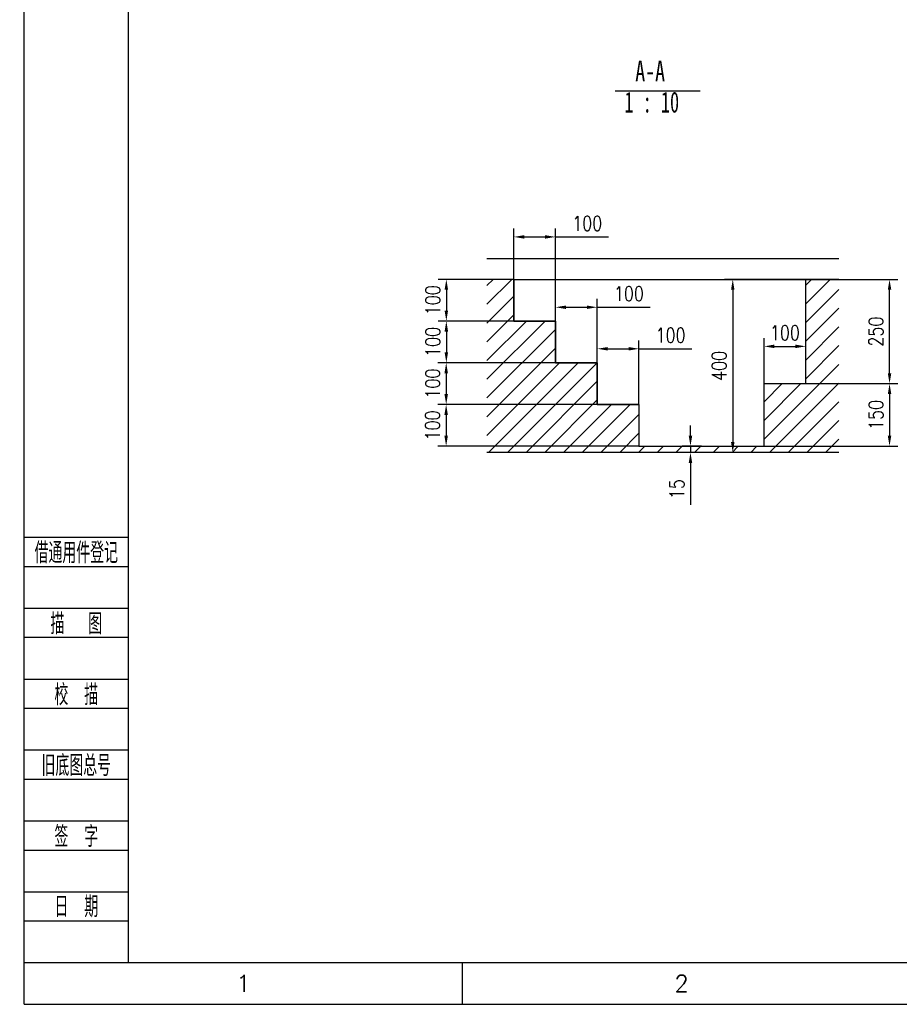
# Model space of a CAD drawing. Header units: millimetres. Extents: x -26 to 816, y -10 to 584.
# Tile 1 of 9: x -26 to 185, y -10 to 226. Entities that reach past the tile are written whole.
import ezdxf
from ezdxf.enums import TextEntityAlignment as Align

# ---------------------------------------------------------------- set-up
doc = ezdxf.new("R2010")
doc.units = ezdxf.units.MM
doc.header["$LTSCALE"] = 10
doc.header["$PDSIZE"] = -1
for name, color, linetype in [('2细线层', 4, 'Continuous'), ('6文字层', 3, 'Continuous'), ('图框层', 7, 'Continuous'), ('细线', 7, 'Continuous')]:
    doc.layers.add(name, color=color, linetype=linetype)
doc.styles.add('PC_TEXTSTYLE', font='isocp.shx', dxfattribs={"width": 0.8, "bigfont": 'hzfs.shx'})
doc.styles.add('SLDTEXTSTYLE0', font='TXT', dxfattribs={"width": 0.7})
doc.styles.add('SLDTEXTSTYLE3', font='TXT', dxfattribs={"width": 0.642857})
doc.styles.add('TH_GBDIM', font='romans.shx', dxfattribs={"width": 0.8, "bigfont": 'gbcbig.shx'})
doc.dimstyles.new('TH_GBDIM', dxfattribs={"dimtxt": 3.5, "dimasz": 2.5, "dimexe": 2, "dimexo": 0, "dimgap": 1.5, "dimtad": 1, "dimdec": 1, "dimzin": 0, "dimdsep": 46, "dimtxsty": 'TH_GBDIM', "dimcen": 2.5, "dimclrd": 130, "dimclre": 130, "dimclrt": 3, "dimadec": 0, "dimazin": 0, "dimtfac": 0.714286, "dimtdec": 1, "dimtmove": 0, "dimatfit": 3, "dimfxl": 1, "dimtzin": 0, "dimlwd": -1, "dimlwe": -1, "dimarcsym": 0})

# ---------------------------------------------------------------- blocks, each defined once
blk = doc.blocks.new('SW_NOTE_2')
at = {"layer": '细线', "color": 0}
blk.add_line((-8.73, -0.82), (11.64, -0.82), dxfattribs=at)
at = {"layer": '细线', "color": 0, "char_height": 5, "attachment_point": 1}
for s, insert, style in [('A-A', (-3.95, 6.45), 'SLDTEXTSTYLE0'), (' 1 : 10', (-8.73, -1.01), 'SLDTEXTSTYLE3')]:
    blk.add_mtext(s, dxfattribs=dict(at, insert=insert, style=style))
blk = doc.blocks.new('PC_FJL_BLOCK')
at = {"layer": '2细线层'}
for p, q in [((-25, 102), (0, 102)), ((-25, 95), (0, 95)), ((-25, 85), (0, 85)), ((-25, 78), (0, 78)), ((-25, 68), (0, 68)), ((-25, 61), (0, 61)), ((-25, 51), (0, 51)), ((-25, 44), (0, 44)), ((-25, 34), (0, 34)), ((-25, 27), (0, 27)), ((-25, 17), (0, 17)), ((-25, 10), (0, 10)), ((-25, 0), (0, 0))]:
    blk.add_line(p, q, dxfattribs=at)
at = {"layer": '6文字层', "color": 3, "style": 'PC_TEXTSTYLE'}
for s, width, p in [('借通用件登记', 0.667, (-12.5, 98.5)), ('描   图', 0.6667, (-12.5, 81.5)), ('校  描', 0.667, (-12.5, 64.5)), ('旧底图总号', 0.667, (-12.5, 47.5)), ('签  字', 0.667, (-12.5, 30.5)), ('日  期', 0.667, (-12.49, 13.6))]:
    blk.add_text(s, height=5, dxfattribs=dict(at, width=width)).set_placement(p, align=Align.MIDDLE)
at = {"layer": '6文字层', "style": 'PC_TEXTSTYLE'}
for tag, width, p, p2 in [('借通用件登记', 0.671328, (-23.44, 86.36), (-1.25, 86.36)), ('描图', 2.120922, (-23.44, 69.36), (-1.25, 69.36)), ('校图', 2.149976, (-23.75, 52.06), (-1.25, 52.06)), ('旧底图总号', 0.761452, (-22.84, 35.67), (-1.86, 35.67)), ('签字', 2.026939, (-23.14, 18.37), (-1.56, 18.37)), ('日期', 1.89999, (-22.84, 1.37), (-2.17, 1.37))]:
    blk.add_attdef(tag, text='', height=5, dxfattribs=dict(at, width=width)).set_placement(p, p2, align=Align.FIT)
blk = doc.blocks.new('*D56')
at = {"color": 130}
for p, q in [((92.46, 163.83), (74.26, 163.83)), ((76.26, 161.33), (76.26, 156.33)), ((92.46, 153.83), (74.26, 153.83))]:
    blk.add_line(p, q, dxfattribs=at)
at = {"color": 130, "lineweight": 15}
for points in [[(75.84, 161.33), (76.67, 161.33), (76.26, 163.83)], [(75.84, 156.33), (76.67, 156.33), (76.26, 153.83)]]:
    blk.add_solid(points, dxfattribs=at)
at = {"layer": 'Defpoints', "color": 0, "lineweight": 15}
for p in [(92.46, 163.83), (76.26, 153.83), (92.46, 153.83)]:
    blk.add_point(p, dxfattribs=at)
at = {"color": 3, "insert": (73.01, 158.83), "char_height": 3.5, "attachment_point": 5, "rotation": 90, "style": 'TH_GBDIM'}
blk.add_mtext('{100}{}{}', dxfattribs=at)
blk = doc.blocks.new('*D57')
at = {"color": 130}
for p, q in [((92.46, 153.83), (92.46, 176.01)), ((102.46, 153.83), (102.46, 176.01)), ((94.96, 174.01), (99.96, 174.01)), ((102.46, 174.01), (115.16, 174.01))]:
    blk.add_line(p, q, dxfattribs=at)
at = {"color": 130, "lineweight": 15}
for points in [[(94.96, 174.43), (94.96, 173.6), (92.46, 174.01)], [(99.96, 174.43), (99.96, 173.6), (102.46, 174.01)]]:
    blk.add_solid(points, dxfattribs=at)
at = {"layer": 'Defpoints', "color": 0, "lineweight": 15}
for p in [(102.46, 174.01), (92.46, 153.83), (102.46, 153.83)]:
    blk.add_point(p, dxfattribs=at)
at = {"color": 3, "insert": (110.06, 177.26), "char_height": 3.5, "attachment_point": 5, "style": 'TH_GBDIM'}
blk.add_mtext('{100}{}{}', dxfattribs=at)
blk = doc.blocks.new('*D58')
at = {"color": 130}
for p, q in [((102.46, 143.83), (102.46, 159.15)), ((112.46, 143.83), (112.46, 159.15)), ((104.96, 157.15), (109.96, 157.15)), ((112.46, 157.15), (125.16, 157.15))]:
    blk.add_line(p, q, dxfattribs=at)
at = {"color": 130, "lineweight": 15}
for points in [[(104.96, 157.56), (104.96, 156.73), (102.46, 157.15)], [(109.96, 157.56), (109.96, 156.73), (112.46, 157.15)]]:
    blk.add_solid(points, dxfattribs=at)
at = {"layer": 'Defpoints', "color": 0, "lineweight": 15}
for p in [(112.46, 157.15), (102.46, 143.83), (112.46, 143.83)]:
    blk.add_point(p, dxfattribs=at)
at = {"color": 3, "insert": (120.06, 160.4), "char_height": 3.5, "attachment_point": 5, "style": 'TH_GBDIM'}
blk.add_mtext('{100}{}{}', dxfattribs=at)
blk = doc.blocks.new('*D59')
at = {"color": 130}
for p, q in [((102.46, 153.83), (74.26, 153.83)), ((76.26, 151.33), (76.26, 146.33)), ((102.46, 143.83), (74.26, 143.83))]:
    blk.add_line(p, q, dxfattribs=at)
at = {"color": 130, "lineweight": 15}
for points in [[(75.84, 151.33), (76.67, 151.33), (76.26, 153.83)], [(75.84, 146.33), (76.67, 146.33), (76.26, 143.83)]]:
    blk.add_solid(points, dxfattribs=at)
at = {"layer": 'Defpoints', "color": 0, "lineweight": 15}
for p in [(102.46, 153.83), (76.26, 143.83), (102.46, 143.83)]:
    blk.add_point(p, dxfattribs=at)
at = {"color": 3, "insert": (73.01, 148.83), "char_height": 3.5, "attachment_point": 5, "rotation": 90, "style": 'TH_GBDIM'}
blk.add_mtext('{100}{}{}', dxfattribs=at)
blk = doc.blocks.new('*D60')
at = {"color": 130}
for p, q in [((112.46, 143.83), (74.23, 143.83)), ((76.23, 141.33), (76.23, 136.33)), ((112.46, 133.83), (74.23, 133.83))]:
    blk.add_line(p, q, dxfattribs=at)
at = {"color": 130, "lineweight": 15}
for points in [[(75.81, 141.33), (76.64, 141.33), (76.23, 143.83)], [(75.81, 136.33), (76.64, 136.33), (76.23, 133.83)]]:
    blk.add_solid(points, dxfattribs=at)
at = {"layer": 'Defpoints', "color": 0, "lineweight": 15}
for p in [(112.46, 143.83), (76.23, 133.83), (112.46, 133.83)]:
    blk.add_point(p, dxfattribs=at)
at = {"color": 3, "insert": (72.98, 138.83), "char_height": 3.5, "attachment_point": 5, "rotation": 90, "style": 'TH_GBDIM'}
blk.add_mtext('{100}{}{}', dxfattribs=at)
blk = doc.blocks.new('*D61')
at = {"color": 130}
for p, q in [((122.46, 133.83), (74.21, 133.83)), ((76.21, 131.33), (76.21, 126.33)), ((122.46, 123.83), (74.21, 123.83))]:
    blk.add_line(p, q, dxfattribs=at)
at = {"color": 130, "lineweight": 15}
for points in [[(75.79, 131.33), (76.63, 131.33), (76.21, 133.83)], [(75.79, 126.33), (76.63, 126.33), (76.21, 123.83)]]:
    blk.add_solid(points, dxfattribs=at)
at = {"layer": 'Defpoints', "color": 0, "lineweight": 15}
for p in [(122.46, 133.83), (76.21, 123.83), (122.46, 123.83)]:
    blk.add_point(p, dxfattribs=at)
at = {"color": 3, "insert": (72.96, 128.83), "char_height": 3.5, "attachment_point": 5, "rotation": 90, "style": 'TH_GBDIM'}
blk.add_mtext('{100}{}{}', dxfattribs=at)
blk = doc.blocks.new('*D62')
at = {"color": 130}
for p, q in [((134.81, 126.33), (134.81, 128.83)), ((137.46, 123.83), (132.81, 123.83)), ((134.81, 123.83), (134.81, 122.33)), ((137.46, 122.33), (132.81, 122.33)), ((134.81, 119.83), (134.81, 109.79))]:
    blk.add_line(p, q, dxfattribs=at)
at = {"color": 130, "lineweight": 15}
for points in [[(134.4, 126.33), (135.23, 126.33), (134.81, 123.83)], [(134.4, 119.83), (135.23, 119.83), (134.81, 122.33)]]:
    blk.add_solid(points, dxfattribs=at)
at = {"layer": 'Defpoints', "color": 0, "lineweight": 15}
for p in [(137.46, 123.83), (134.81, 122.33), (137.46, 122.33)]:
    blk.add_point(p, dxfattribs=at)
at = {"color": 3, "insert": (131.56, 113.56), "char_height": 3.5, "attachment_point": 5, "rotation": 90, "style": 'TH_GBDIM'}
blk.add_mtext('{15}{}{}', dxfattribs=at)
blk = doc.blocks.new('*D63')
at = {"color": 130}
for p, q in [((152.46, 138.83), (184.56, 138.83)), ((182.56, 136.33), (182.56, 126.33)), ((152.46, 123.83), (184.56, 123.83))]:
    blk.add_line(p, q, dxfattribs=at)
at = {"color": 130, "lineweight": 15}
for points in [[(182.15, 136.33), (182.98, 136.33), (182.56, 138.83)], [(182.15, 126.33), (182.98, 126.33), (182.56, 123.83)]]:
    blk.add_solid(points, dxfattribs=at)
at = {"layer": 'Defpoints', "color": 0, "lineweight": 15}
for p in [(152.46, 138.83), (152.46, 123.83), (182.56, 123.83)]:
    blk.add_point(p, dxfattribs=at)
at = {"color": 3, "insert": (179.31, 131.33), "char_height": 3.5, "attachment_point": 5, "rotation": 90, "style": 'TH_GBDIM'}
blk.add_mtext('{150}{}{}', dxfattribs=at)
blk = doc.blocks.new('*D64')
at = {"color": 130}
for p, q in [((162.46, 163.83), (184.56, 163.83)), ((182.56, 141.33), (182.56, 161.33)), ((162.46, 138.83), (184.56, 138.83))]:
    blk.add_line(p, q, dxfattribs=at)
at = {"color": 130, "lineweight": 15}
for points in [[(182.15, 161.33), (182.98, 161.33), (182.56, 163.83)], [(182.15, 141.33), (182.98, 141.33), (182.56, 138.83)]]:
    blk.add_solid(points, dxfattribs=at)
at = {"layer": 'Defpoints', "color": 0, "lineweight": 15}
for p in [(162.46, 163.83), (182.56, 163.83), (162.46, 138.83)]:
    blk.add_point(p, dxfattribs=at)
at = {"color": 3, "insert": (179.31, 151.33), "char_height": 3.5, "attachment_point": 5, "rotation": 90, "style": 'TH_GBDIM'}
blk.add_mtext('{250}{}{}', dxfattribs=at)
blk = doc.blocks.new('*D65')
at = {"color": 130}
for p, q in [((152.46, 138.83), (152.46, 149.77)), ((162.46, 138.83), (162.46, 149.77)), ((154.96, 147.77), (159.96, 147.77))]:
    blk.add_line(p, q, dxfattribs=at)
at = {"color": 130, "lineweight": 15}
for points in [[(154.96, 148.19), (154.96, 147.35), (152.46, 147.77)], [(159.96, 148.19), (159.96, 147.35), (162.46, 147.77)]]:
    blk.add_solid(points, dxfattribs=at)
at = {"layer": 'Defpoints', "color": 0, "lineweight": 15}
for p in [(162.46, 147.77), (152.46, 138.83), (162.46, 138.83)]:
    blk.add_point(p, dxfattribs=at)
at = {"color": 3, "insert": (157.46, 151.02), "char_height": 3.5, "attachment_point": 5, "style": 'TH_GBDIM'}
blk.add_mtext('{100}{}{}', dxfattribs=at)
blk = doc.blocks.new('*D66')
at = {"color": 130}
for p, q in [((112.46, 133.83), (112.46, 149.19)), ((122.46, 133.83), (122.46, 149.19)), ((114.96, 147.19), (119.96, 147.19)), ((122.46, 147.19), (135.16, 147.19))]:
    blk.add_line(p, q, dxfattribs=at)
at = {"color": 130, "lineweight": 15}
for points in [[(114.96, 147.61), (114.96, 146.77), (112.46, 147.19)], [(119.96, 147.61), (119.96, 146.77), (122.46, 147.19)]]:
    blk.add_solid(points, dxfattribs=at)
at = {"layer": 'Defpoints', "color": 0, "lineweight": 15}
for p in [(122.46, 147.19), (112.46, 133.83), (122.46, 133.83)]:
    blk.add_point(p, dxfattribs=at)
at = {"color": 3, "insert": (130.06, 150.44), "char_height": 3.5, "attachment_point": 5, "style": 'TH_GBDIM'}
blk.add_mtext('{100}{}{}', dxfattribs=at)
blk = doc.blocks.new('*D101')
at = {"color": 130}
for p, q in [((162.46, 163.83), (142.96, 163.83)), ((144.96, 161.33), (144.96, 124.83)), ((170.39, 122.33), (142.96, 122.33))]:
    blk.add_line(p, q, dxfattribs=at)
at = {"color": 130, "lineweight": 15}
for points in [[(144.54, 161.33), (145.37, 161.33), (144.96, 163.83)], [(144.54, 124.83), (145.37, 124.83), (144.96, 122.33)]]:
    blk.add_solid(points, dxfattribs=at)
at = {"layer": 'Defpoints', "color": 0, "lineweight": 15}
for p in [(162.46, 163.83), (144.96, 122.33), (170.39, 122.33)]:
    blk.add_point(p, dxfattribs=at)
at = {"color": 3, "lineweight": 15, "insert": (141.71, 143.08), "char_height": 3.5, "attachment_point": 5, "rotation": 90, "style": 'TH_GBDIM'}
blk.add_mtext('{400}{}{}', dxfattribs=at)

msp = doc.modelspace()

# ---------------------------------------------------------------- hatches: boundary and pattern name
at = {"linetype": 'Continuous', "lineweight": 15}
h = msp.add_hatch(dxfattribs=at)
h.set_pattern_fill('ANSI31', style=0)
h.paths.add_polyline_path([(86.01, 122.33), (170.39, 122.33), (170.39, 163.83), (162.46, 163.83), (162.46, 138.83), (152.46, 138.83), (152.46, 123.83), (122.46, 123.83), (122.46, 133.83), (112.46, 133.83), (112.46, 143.83), (102.46, 143.83), (102.46, 153.83), (92.46, 153.83), (92.46, 163.83), (86.01, 163.83)], flags=0)

# ---------------------------------------------------------------- linework, layer by layer
at = {"color": 7, "linetype": 'Continuous', "lineweight": 30}
for p, q in [((86.01, 168.83), (170.39, 168.83)), ((92.46, 163.83), (86.01, 163.83)), ((92.46, 163.83), (162.46, 163.83)), ((92.46, 163.83), (92.46, 153.83)), ((162.46, 138.83), (162.46, 163.83)), ((170.39, 163.83), (162.46, 163.83)), ((92.46, 153.83), (102.46, 153.83)), ((102.46, 153.83), (102.46, 143.83)), ((102.46, 143.83), (112.46, 143.83)), ((112.46, 143.83), (112.46, 133.83)), ((152.46, 138.83), (162.46, 138.83)), ((152.46, 123.83), (152.46, 138.83)), ((112.46, 133.83), (122.46, 133.83)), ((122.46, 133.83), (122.46, 123.83)), ((122.46, 123.83), (152.46, 123.83)), ((170.39, 122.33), (86.01, 122.33))]:
    msp.add_line(p, q, dxfattribs=at)
at = {"layer": '2细线层', "lineweight": 30}
for p, q in [((-25, -10), (-25, 584)), ((-25, -10), (-25, 0)), ((80.12, -10), (80.12, 0)), ((-25, -10), (816, -10))]:
    msp.add_line(p, q, dxfattribs=at)
at = {"layer": '图框层', "lineweight": 30}
for q in [(0, 574), (806, 0)]:
    msp.add_line((0, 0), q, dxfattribs=at)

# ---------------------------------------------------------------- block references
msp.add_blockref('PC_FJL_BLOCK', (0, 0), dxfattribs=at)
at = {"layer": '细线', "lineweight": 30}
msp.add_blockref('SW_NOTE_2', (125.52, 209.85), dxfattribs=at)

# ---------------------------------------------------------------- texts
at = {"layer": '6文字层', "lineweight": 30, "style": 'TH_GBDIM'}
for s, p in [('1', (27.56, -5)), ('2', (132.69, -5))]:
    msp.add_text(s, height=4, dxfattribs=at).set_placement(p, align=Align.MIDDLE)

# ---------------------------------------------------------------- dimensions: what is measured, and where the dimension line sits
for base, p1, p2, picture, middle in [((102.46, 174.01), (92.46, 153.83), (102.46, 153.83), '*D57', (110.06, 177.26)), ((112.46, 157.15), (102.46, 143.83), (112.46, 143.83), '*D58', (120.06, 160.4)), ((122.46, 147.19), (112.46, 133.83), (122.46, 133.83), '*D66', (130.06, 150.44))]:
    dim = msp.add_linear_dim(base=base, p1=p1, p2=p2, text='{100}{}{}', dimstyle='TH_GBDIM', override={"dimgap": 1.5, "dimtad": 1, "dimjust": 0, "dimdec": 1, "dimlfac": 1, "dimse1": 0, "dimse2": 0, "dimsd1": 0, "dimsd2": 0})
    dim.commit()
    dim.dimension.update_dxf_attribs({"geometry": picture, "text_midpoint": middle})
for base, p1, p2, text, picture, middle in [((76.26, 153.83), (92.46, 163.83), (92.46, 153.83), '{100}{}{}', '*D56', (76.26, 158.83)), ((76.26, 143.83), (102.46, 153.83), (102.46, 143.83), '{100}{}{}', '*D59', (76.26, 148.83)), ((76.23, 133.83), (112.46, 143.83), (112.46, 133.83), '{100}{}{}', '*D60', (76.23, 138.83)), ((76.21, 123.83), (122.46, 133.83), (122.46, 123.83), '{100}{}{}', '*D61', (76.21, 128.83)), ((134.81, 122.33), (137.46, 123.83), (137.46, 122.33), '{15}{}{}', '*D62', (134.81, 113.56))]:
    dim = msp.add_linear_dim(base=base, p1=p1, p2=p2, angle=90, text=text, dimstyle='TH_GBDIM', override={"dimgap": 1.5, "dimtad": 1, "dimjust": 0, "dimdec": 1, "dimlfac": 1, "dimse1": 0, "dimse2": 0, "dimsd1": 0, "dimsd2": 0})
    dim.commit()
    dim.dimension.update_dxf_attribs({"geometry": picture, "text_midpoint": middle, "dimtype": 160})
at = {"lineweight": 15}
dim = msp.add_linear_dim(base=(144.96, 122.33), p1=(162.46, 163.83), p2=(170.39, 122.33), angle=90, text='{400}{}{}', dimstyle='TH_GBDIM', override={"dimgap": 1.5, "dimtad": 1, "dimjust": 0, "dimdec": 1, "dimlfac": 1, "dimse1": 0, "dimse2": 0, "dimsd1": 0, "dimsd2": 0}, dxfattribs=at)
dim.commit()
dim.dimension.update_dxf_attribs({"geometry": '*D101', "text_midpoint": (141.71, 143.08)})
for base, p1, p2, text, picture, middle in [((182.56, 163.83), (162.46, 138.83), (162.46, 163.83), '{250}{}{}', '*D64', (179.31, 151.33)), ((182.56, 123.83), (152.46, 138.83), (152.46, 123.83), '{150}{}{}', '*D63', (179.31, 131.33))]:
    dim = msp.add_linear_dim(base=base, p1=p1, p2=p2, angle=90, text=text, dimstyle='TH_GBDIM', override={"dimgap": 1.5, "dimtad": 1, "dimjust": 0, "dimdec": 1, "dimlfac": 1, "dimse1": 0, "dimse2": 0, "dimsd1": 0, "dimsd2": 0})
    dim.commit()
    dim.dimension.update_dxf_attribs({"geometry": picture, "text_midpoint": middle})
dim = msp.add_linear_dim(base=(162.46, 147.77), p1=(152.46, 138.83), p2=(162.46, 138.83), text='{100}{}{}', dimstyle='TH_GBDIM', override={"dimgap": 1.5, "dimtad": 1, "dimjust": 0, "dimdec": 1, "dimlfac": 1, "dimse1": 0, "dimse2": 0, "dimsd1": 0, "dimsd2": 0})
dim.commit()
dim.dimension.update_dxf_attribs({"geometry": '*D65', "text_midpoint": (157.46, 147.77), "dimtype": 160})

doc.saveas('drawing.dxf')
